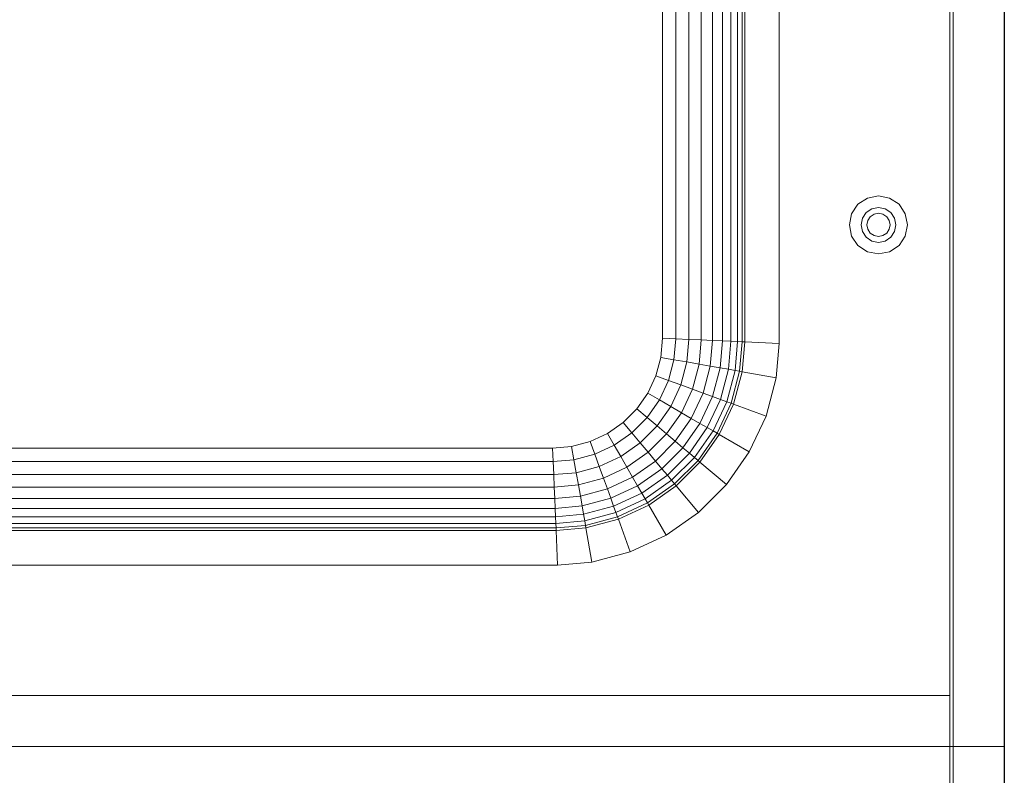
# Model space of a CAD drawing. Header units: metres. Extents: x 391.1 to 427.5, y 12.5 to 28.4.
# Tile 78 of 209: x 406.525 to 406.872, y 22.109 to 22.376. Entities that reach past the tile are written whole.
import ezdxf

# ---------------------------------------------------------------- set-up
doc = ezdxf.new("R2010")
doc.units = ezdxf.units.M
for name, color, linetype, lineweight in [('02_MOBILIARIO', 7, 'Continuous', 18), ('A-DETL-____-MBND', 7, 'Continuous', 18), ('A-WALL-____-MCUT', 7, 'Continuous', 25), ('A-WALL-____-OTLN', 7, 'Continuous', 25)]:
    doc.layers.add(name, color=color, linetype=linetype, lineweight=lineweight)

# ---------------------------------------------------------------- blocks, each defined once
blk = doc.blocks.new('Family - Evans PA-152290-03_CLI_AIGUA_P0A')
at = {"layer": 'A-WALL-____-MCUT', "color": 253, "true_color": 0xaaaaaa}
blk.add_line((5.79845, 0.12), (1.74487, 0.12), dxfattribs=at)
at = {"layer": 'A-WALL-____-OTLN', "color": 253, "true_color": 0xaaaaaa}
blk.add_line((5.79845, 0.12), (0, 0.12), dxfattribs=at)
blk = doc.blocks.new('Family - Taulells_PA-152457-03_CLI_AIGUA_P0A')
at = {"layer": 'A-DETL-____-MBND', "color": 253, "true_color": 0xaaaaaa}
for p, q in [((0.6, 0.6), (0, 0.6)), ((0.6, 0.6), (0.002, 0.6)), ((0.0192, 0.6), (0.5808, 0.6)), ((0.5808, 0.6), (0.0192, 0.6)), ((0.0192, 0.6), (0.5808, 0.6)), ((0.5808, 0.6), (0.0192, 0.6)), ((0.5808, 0.6), (0.5808, 0.582)), ((0.5808, 0.582), (0.5808, 0.6)), ((0.5808, 0.6), (0.5808, 0)), ((0.5808, 0), (0.5808, 0.6)), ((0.582, 0), (0.582, 0.6)), ((0.582, 0.6), (0.6, 0.6)), ((0.582, 0.6), (0.582, 0)), ((0.6, 0.6), (0.582, 0.6)), ((0.6, 0.6), (0.6, 0)), ((0.6, 0), (0.6, 0.6)), ((0.6, 0), (0.6, 0.6)), ((0.6, 0), (0.6, 0.6))]:
    blk.add_line(p, q, dxfattribs=at)
blk = doc.blocks.new('Family - Piques_PA-152575-03_CLI_AIGUA_P0A')
at = {"layer": 'A-DETL-____-MBND', "color": 253, "true_color": 0xaaaaaa}
for p, q in [((0.5808, 0.6), (0.5808, 0)), ((0.5808, 0), (0.5808, 0.6)), ((0.582, 0), (0.582, 0.6)), ((0.582, 0.6), (0.582, 0)), ((0.6, 0), (0.6, 0.6)), ((0.6, 0), (0.6, 0.6)), ((0.6, 0.6), (0.6, 0)), ((0.6, 0), (0.6, 0.6)), ((0.52061, 0.46584), (0.52061, 0.14224)), ((0.52061, 0.46584), (0.52061, 0.14224)), ((0.52061, 0.14224), (0.52061, 0.46584)), ((0.47937, 0.14404), (0.47937, 0.46404)), ((0.4841, 0.14383), (0.4841, 0.46424)), ((0.48871, 0.14363), (0.48871, 0.46445)), ((0.49306, 0.14344), (0.49306, 0.46464)), ((0.49706, 0.14327), (0.49706, 0.46481)), ((0.50059, 0.14311), (0.50059, 0.46496)), ((0.50356, 0.14298), (0.50356, 0.46509)), ((0.50589, 0.14288), (0.50589, 0.4652)), ((0.50752, 0.14281), (0.50752, 0.46527)), ((0.5084, 0.14277), (0.5084, 0.46531)), ((0.54612, 0.18796), (0.54835, 0.19129)), ((0.54612, 0.18796), (0.54835, 0.19129)), ((0.54835, 0.19129), (0.55168, 0.19351)), ((0.54835, 0.19129), (0.55168, 0.19351)), ((0.55168, 0.19351), (0.5556, 0.19429)), ((0.55168, 0.19351), (0.5556, 0.19429)), ((0.5556, 0.19429), (0.55952, 0.19351)), ((0.5556, 0.19429), (0.55952, 0.19351)), ((0.55952, 0.19351), (0.56285, 0.19129)), ((0.55952, 0.19351), (0.56285, 0.19129)), ((0.56285, 0.19129), (0.56508, 0.18796)), ((0.56285, 0.19129), (0.56508, 0.18796)), ((0.54534, 0.18404), (0.54612, 0.18796)), ((0.54534, 0.18404), (0.54612, 0.18796)), ((0.54991, 0.18639), (0.55125, 0.18839)), ((0.54991, 0.18639), (0.55125, 0.18839)), ((0.55125, 0.18839), (0.55325, 0.18972)), ((0.55125, 0.18839), (0.55325, 0.18972)), ((0.55403, 0.18782), (0.5527, 0.18693)), ((0.55403, 0.18782), (0.5527, 0.18693)), ((0.55325, 0.18972), (0.5556, 0.19019)), ((0.55325, 0.18972), (0.5556, 0.19019)), ((0.5556, 0.18813), (0.55403, 0.18782)), ((0.5556, 0.18813), (0.55403, 0.18782)), ((0.5556, 0.19019), (0.55795, 0.18972)), ((0.5556, 0.19019), (0.55795, 0.18972)), ((0.55717, 0.18782), (0.5556, 0.18813)), ((0.55717, 0.18782), (0.5556, 0.18813)), ((0.5585, 0.18693), (0.55717, 0.18782)), ((0.5585, 0.18693), (0.55717, 0.18782)), ((0.55795, 0.18972), (0.55995, 0.18839)), ((0.55795, 0.18972), (0.55995, 0.18839)), ((0.55995, 0.18839), (0.56129, 0.18639)), ((0.55995, 0.18839), (0.56129, 0.18639)), ((0.56508, 0.18796), (0.56586, 0.18404)), ((0.56508, 0.18796), (0.56586, 0.18404)), ((0.54945, 0.18404), (0.54991, 0.18639)), ((0.54945, 0.18404), (0.54991, 0.18639)), ((0.55182, 0.18561), (0.5515, 0.18404)), ((0.55182, 0.18561), (0.5515, 0.18404)), ((0.5527, 0.18693), (0.55182, 0.18561)), ((0.5527, 0.18693), (0.55182, 0.18561)), ((0.55938, 0.18561), (0.5585, 0.18693)), ((0.55938, 0.18561), (0.5585, 0.18693)), ((0.5597, 0.18404), (0.55938, 0.18561)), ((0.5597, 0.18404), (0.55938, 0.18561)), ((0.56129, 0.18639), (0.56175, 0.18404)), ((0.56129, 0.18639), (0.56175, 0.18404)), ((0.54612, 0.18011), (0.54534, 0.18404)), ((0.54612, 0.18011), (0.54534, 0.18404)), ((0.54991, 0.18168), (0.54945, 0.18404)), ((0.54991, 0.18168), (0.54945, 0.18404)), ((0.55125, 0.17969), (0.54991, 0.18168)), ((0.55125, 0.17969), (0.54991, 0.18168)), ((0.5515, 0.18404), (0.55182, 0.18247)), ((0.5515, 0.18404), (0.55182, 0.18247)), ((0.55182, 0.18247), (0.5527, 0.18114)), ((0.55182, 0.18247), (0.5527, 0.18114)), ((0.5527, 0.18114), (0.55403, 0.18025)), ((0.5527, 0.18114), (0.55403, 0.18025)), ((0.55717, 0.18025), (0.5585, 0.18114)), ((0.55717, 0.18025), (0.5585, 0.18114)), ((0.5585, 0.18114), (0.55938, 0.18247)), ((0.5585, 0.18114), (0.55938, 0.18247)), ((0.55938, 0.18247), (0.5597, 0.18404)), ((0.55938, 0.18247), (0.5597, 0.18404)), ((0.56129, 0.18168), (0.55995, 0.17969)), ((0.56129, 0.18168), (0.55995, 0.17969)), ((0.56175, 0.18404), (0.56129, 0.18168)), ((0.56175, 0.18404), (0.56129, 0.18168)), ((0.56586, 0.18404), (0.56508, 0.18011)), ((0.56586, 0.18404), (0.56508, 0.18011)), ((0.54835, 0.17679), (0.54612, 0.18011)), ((0.54835, 0.17679), (0.54612, 0.18011)), ((0.55325, 0.17835), (0.55125, 0.17969)), ((0.55325, 0.17835), (0.55125, 0.17969)), ((0.5556, 0.17788), (0.55325, 0.17835)), ((0.5556, 0.17788), (0.55325, 0.17835)), ((0.55403, 0.18025), (0.5556, 0.17994)), ((0.55403, 0.18025), (0.5556, 0.17994)), ((0.5556, 0.17994), (0.55717, 0.18025)), ((0.5556, 0.17994), (0.55717, 0.18025)), ((0.55795, 0.17835), (0.5556, 0.17788)), ((0.55795, 0.17835), (0.5556, 0.17788)), ((0.55995, 0.17969), (0.55795, 0.17835)), ((0.55995, 0.17969), (0.55795, 0.17835)), ((0.56508, 0.18011), (0.56285, 0.17679)), ((0.56508, 0.18011), (0.56285, 0.17679)), ((0.55168, 0.17456), (0.54835, 0.17679)), ((0.55168, 0.17456), (0.54835, 0.17679)), ((0.5556, 0.17378), (0.55168, 0.17456)), ((0.5556, 0.17378), (0.55168, 0.17456)), ((0.55952, 0.17456), (0.5556, 0.17378)), ((0.55952, 0.17456), (0.5556, 0.17378)), ((0.56285, 0.17679), (0.55952, 0.17456)), ((0.56285, 0.17679), (0.55952, 0.17456)), ((0.47879, 0.13731), (0.47937, 0.14404)), ((0.47937, 0.14404), (0.4841, 0.14383)), ((0.48346, 0.13648), (0.4841, 0.14383)), ((0.4841, 0.14383), (0.48871, 0.14363)), ((0.48801, 0.13568), (0.48871, 0.14363)), ((0.48871, 0.14363), (0.49306, 0.14344)), ((0.49232, 0.13492), (0.49306, 0.14344)), ((0.49306, 0.14344), (0.49706, 0.14327)), ((0.49627, 0.13422), (0.49706, 0.14327)), ((0.49706, 0.14327), (0.50059, 0.14311)), ((0.49976, 0.13361), (0.50059, 0.14311)), ((0.50059, 0.14311), (0.50356, 0.14298)), ((0.50269, 0.13309), (0.50356, 0.14298)), ((0.50356, 0.14298), (0.50589, 0.14288)), ((0.505, 0.13268), (0.50589, 0.14288)), ((0.50589, 0.14288), (0.50752, 0.14281)), ((0.50661, 0.1324), (0.50752, 0.14281)), ((0.50748, 0.13225), (0.5084, 0.14277)), ((0.50752, 0.14281), (0.5084, 0.14277)), ((0.5084, 0.14277), (0.52061, 0.14224)), ((0.52061, 0.14224), (0.51955, 0.13012)), ((0.52061, 0.14224), (0.51955, 0.13012)), ((0.51955, 0.13012), (0.52061, 0.14224)), ((0.47704, 0.13078), (0.47879, 0.13731)), ((0.47879, 0.13731), (0.48346, 0.13648)), ((0.4815, 0.12915), (0.48346, 0.13648)), ((0.48346, 0.13648), (0.48801, 0.13568)), ((0.48584, 0.12757), (0.48801, 0.13568)), ((0.48801, 0.13568), (0.49232, 0.13492)), ((0.48995, 0.12608), (0.49232, 0.13492)), ((0.49232, 0.13492), (0.49627, 0.13422)), ((0.49372, 0.12471), (0.49627, 0.13422)), ((0.49627, 0.13422), (0.49976, 0.13361)), ((0.49705, 0.12349), (0.49976, 0.13361)), ((0.49976, 0.13361), (0.50269, 0.13309)), ((0.49985, 0.12248), (0.50269, 0.13309)), ((0.50205, 0.12168), (0.505, 0.13268)), ((0.50269, 0.13309), (0.505, 0.13268)), ((0.50358, 0.12112), (0.50661, 0.1324)), ((0.50442, 0.12081), (0.50748, 0.13225)), ((0.505, 0.13268), (0.50661, 0.1324)), ((0.50661, 0.1324), (0.50748, 0.13225)), ((0.50748, 0.13225), (0.51955, 0.13012)), ((0.47418, 0.12465), (0.47704, 0.13078)), ((0.47704, 0.13078), (0.4815, 0.12915)), ((0.47829, 0.12228), (0.4815, 0.12915)), ((0.4815, 0.12915), (0.48584, 0.12757)), ((0.51955, 0.13012), (0.51593, 0.11662)), ((0.51955, 0.13012), (0.51593, 0.11662)), ((0.51593, 0.11662), (0.51955, 0.13012)), ((0.48229, 0.11997), (0.48584, 0.12757)), ((0.48584, 0.12757), (0.48995, 0.12608)), ((0.48608, 0.11778), (0.48995, 0.12608)), ((0.48995, 0.12608), (0.49372, 0.12471)), ((0.4703, 0.11912), (0.47418, 0.12465)), ((0.47394, 0.11607), (0.47829, 0.12228)), ((0.47418, 0.12465), (0.47829, 0.12228)), ((0.47829, 0.12228), (0.48229, 0.11997)), ((0.48955, 0.11578), (0.49372, 0.12471)), ((0.49262, 0.11401), (0.49705, 0.12349)), ((0.49372, 0.12471), (0.49705, 0.12349)), ((0.4952, 0.11252), (0.49985, 0.12248)), ((0.49705, 0.12349), (0.49985, 0.12248)), ((0.49723, 0.11135), (0.50205, 0.12168)), ((0.49985, 0.12248), (0.50205, 0.12168)), ((0.50205, 0.12168), (0.50358, 0.12112)), ((0.46553, 0.11434), (0.4703, 0.11912)), ((0.4703, 0.11912), (0.47394, 0.11607)), ((0.47748, 0.1131), (0.48229, 0.11997)), ((0.48229, 0.11997), (0.48608, 0.11778)), ((0.49865, 0.11053), (0.50358, 0.12112)), ((0.49942, 0.11008), (0.50442, 0.12081)), ((0.50358, 0.12112), (0.50442, 0.12081)), ((0.50442, 0.12081), (0.51593, 0.11662)), ((0.46858, 0.1107), (0.47394, 0.11607)), ((0.47394, 0.11607), (0.47748, 0.1131)), ((0.48083, 0.11028), (0.48608, 0.11778)), ((0.4839, 0.10771), (0.48955, 0.11578)), ((0.48608, 0.11778), (0.48955, 0.11578)), ((0.48955, 0.11578), (0.49262, 0.11401)), ((0.51593, 0.11662), (0.51003, 0.10396)), ((0.51593, 0.11662), (0.51003, 0.10396)), ((0.51003, 0.10396), (0.51593, 0.11662)), ((0.45999, 0.11046), (0.46553, 0.11434)), ((0.46553, 0.11434), (0.46858, 0.1107)), ((0.47155, 0.10716), (0.47748, 0.1131)), ((0.47748, 0.1131), (0.48083, 0.11028)), ((0.48662, 0.10543), (0.49262, 0.11401)), ((0.4889, 0.10351), (0.4952, 0.11252)), ((0.49069, 0.10201), (0.49723, 0.11135)), ((0.49262, 0.11401), (0.4952, 0.11252)), ((0.4952, 0.11252), (0.49723, 0.11135)), ((0.49723, 0.11135), (0.49865, 0.11053)), ((0.45386, 0.10761), (0.45999, 0.11046)), ((0.45999, 0.11046), (0.46236, 0.10635)), ((0.46236, 0.10635), (0.46858, 0.1107)), ((0.46858, 0.1107), (0.47155, 0.10716)), ((0.47436, 0.10381), (0.48083, 0.11028)), ((0.47694, 0.10074), (0.4839, 0.10771)), ((0.48083, 0.11028), (0.4839, 0.10771)), ((0.4839, 0.10771), (0.48662, 0.10543)), ((0.49195, 0.10096), (0.49865, 0.11053)), ((0.49263, 0.10039), (0.49942, 0.11008)), ((0.49865, 0.11053), (0.49942, 0.11008)), ((0.49942, 0.11008), (0.51003, 0.10396)), ((0.1606, 0.10527), (0.4406, 0.10527)), ((0.4406, 0.10527), (0.44734, 0.10586)), ((0.4406, 0.10527), (0.44081, 0.10054)), ((0.44734, 0.10586), (0.45386, 0.10761)), ((0.44734, 0.10586), (0.44816, 0.10118)), ((0.45386, 0.10761), (0.45549, 0.10315)), ((0.45549, 0.10315), (0.46236, 0.10635)), ((0.46236, 0.10635), (0.46467, 0.10235)), ((0.46467, 0.10235), (0.47155, 0.10716)), ((0.47155, 0.10716), (0.47436, 0.10381)), ((0.47921, 0.09803), (0.48662, 0.10543)), ((0.48662, 0.10543), (0.4889, 0.10351)), ((0.44081, 0.10054), (0.44816, 0.10118)), ((0.44816, 0.10118), (0.45549, 0.10315)), ((0.44816, 0.10118), (0.44896, 0.09663)), ((0.45549, 0.10315), (0.45707, 0.0988)), ((0.45707, 0.0988), (0.46467, 0.10235)), ((0.46467, 0.10235), (0.46686, 0.09856)), ((0.46686, 0.09856), (0.47436, 0.10381)), ((0.47436, 0.10381), (0.47694, 0.10074)), ((0.48113, 0.09574), (0.4889, 0.10351)), ((0.48263, 0.09395), (0.49069, 0.10201)), ((0.48368, 0.0927), (0.49195, 0.10096)), ((0.4889, 0.10351), (0.49069, 0.10201)), ((0.49069, 0.10201), (0.49195, 0.10096)), ((0.49195, 0.10096), (0.49263, 0.10039)), ((0.51003, 0.10396), (0.50201, 0.09251)), ((0.51003, 0.10396), (0.50201, 0.09251)), ((0.50201, 0.09251), (0.51003, 0.10396)), ((0.1604, 0.10054), (0.44081, 0.10054)), ((0.44081, 0.10054), (0.44101, 0.09594)), ((0.44896, 0.09663), (0.45707, 0.0988)), ((0.45707, 0.0988), (0.45856, 0.09469)), ((0.45856, 0.09469), (0.46686, 0.09856)), ((0.46686, 0.09856), (0.46887, 0.09509)), ((0.46887, 0.09509), (0.47694, 0.10074)), ((0.47064, 0.09202), (0.47921, 0.09803)), ((0.47694, 0.10074), (0.47921, 0.09803)), ((0.47921, 0.09803), (0.48113, 0.09574)), ((0.48426, 0.09202), (0.49263, 0.10039)), ((0.49263, 0.10039), (0.50201, 0.09251)), ((0.1602, 0.09594), (0.44101, 0.09594)), ((0.44101, 0.09594), (0.44896, 0.09663)), ((0.44101, 0.09594), (0.4412, 0.09158)), ((0.44896, 0.09663), (0.44972, 0.09232)), ((0.44972, 0.09232), (0.45856, 0.09469)), ((0.45856, 0.09469), (0.45994, 0.09092)), ((0.45994, 0.09092), (0.46887, 0.09509)), ((0.46887, 0.09509), (0.47064, 0.09202)), ((0.47213, 0.08944), (0.48113, 0.09574)), ((0.4733, 0.08741), (0.48263, 0.09395)), ((0.48113, 0.09574), (0.48263, 0.09395)), ((0.48263, 0.09395), (0.48368, 0.0927)), ((0.16001, 0.09158), (0.4412, 0.09158)), ((0.4412, 0.09158), (0.44972, 0.09232)), ((0.4412, 0.09158), (0.44138, 0.08758)), ((0.44972, 0.09232), (0.45042, 0.08837)), ((0.45042, 0.08837), (0.45994, 0.09092)), ((0.45994, 0.09092), (0.46115, 0.0876)), ((0.46115, 0.0876), (0.47064, 0.09202)), ((0.47064, 0.09202), (0.47213, 0.08944)), ((0.47411, 0.086), (0.48368, 0.0927)), ((0.47456, 0.08523), (0.48426, 0.09202)), ((0.48368, 0.0927), (0.48426, 0.09202)), ((0.48426, 0.09202), (0.49213, 0.08263)), ((0.50201, 0.09251), (0.49213, 0.08263)), ((0.50201, 0.09251), (0.49213, 0.08263)), ((0.49213, 0.08263), (0.50201, 0.09251)), ((0.15983, 0.08758), (0.44138, 0.08758)), ((0.44138, 0.08758), (0.45042, 0.08837)), ((0.44138, 0.08758), (0.44153, 0.08405)), ((0.45042, 0.08837), (0.45103, 0.08489)), ((0.45103, 0.08489), (0.46115, 0.0876)), ((0.46115, 0.0876), (0.46217, 0.08479)), ((0.46217, 0.08479), (0.47213, 0.08944)), ((0.46297, 0.0826), (0.4733, 0.08741)), ((0.47213, 0.08944), (0.4733, 0.08741)), ((0.4733, 0.08741), (0.47411, 0.086)), ((0.15968, 0.08405), (0.44153, 0.08405)), ((0.44153, 0.08405), (0.45103, 0.08489)), ((0.44153, 0.08405), (0.44166, 0.08109)), ((0.45103, 0.08489), (0.45155, 0.08195)), ((0.45155, 0.08195), (0.46217, 0.08479)), ((0.46217, 0.08479), (0.46297, 0.0826)), ((0.46353, 0.08106), (0.47411, 0.086)), ((0.46383, 0.08022), (0.47456, 0.08523)), ((0.47411, 0.086), (0.47456, 0.08523)), ((0.47456, 0.08523), (0.48069, 0.07462)), ((0.15955, 0.08109), (0.44166, 0.08109)), ((0.44166, 0.08109), (0.45155, 0.08195)), ((0.44166, 0.08109), (0.44176, 0.07876)), ((0.45155, 0.08195), (0.45196, 0.07965)), ((0.45196, 0.07965), (0.46297, 0.0826)), ((0.45224, 0.07804), (0.46353, 0.08106)), ((0.4524, 0.07716), (0.46383, 0.08022)), ((0.46297, 0.0826), (0.46353, 0.08106)), ((0.46353, 0.08106), (0.46383, 0.08022)), ((0.46383, 0.08022), (0.46802, 0.06871)), ((0.49213, 0.08263), (0.48069, 0.07462)), ((0.49213, 0.08263), (0.48069, 0.07462)), ((0.48069, 0.07462), (0.49213, 0.08263)), ((0.15938, 0.07712), (0.44183, 0.07712)), ((0.15945, 0.07876), (0.44176, 0.07876)), ((0.44176, 0.07876), (0.45196, 0.07965)), ((0.44176, 0.07876), (0.44183, 0.07712)), ((0.44183, 0.07712), (0.45224, 0.07804)), ((0.44183, 0.07712), (0.44187, 0.07624)), ((0.44187, 0.07624), (0.4524, 0.07716)), ((0.45196, 0.07965), (0.45224, 0.07804)), ((0.45224, 0.07804), (0.4524, 0.07716)), ((0.4524, 0.07716), (0.45452, 0.06509)), ((0.15934, 0.07624), (0.44187, 0.07624)), ((0.44187, 0.07624), (0.44241, 0.06403)), ((0.48069, 0.07462), (0.46802, 0.06871)), ((0.48069, 0.07462), (0.46802, 0.06871)), ((0.46802, 0.06871), (0.48069, 0.07462)), ((0.46802, 0.06871), (0.45452, 0.06509)), ((0.46802, 0.06871), (0.45452, 0.06509)), ((0.45452, 0.06509), (0.46802, 0.06871)), ((0.44241, 0.06403), (0.1588, 0.06403)), ((0.44241, 0.06403), (0.1588, 0.06403)), ((0.1588, 0.06403), (0.44241, 0.06403)), ((0.45452, 0.06509), (0.44241, 0.06403)), ((0.45452, 0.06509), (0.44241, 0.06403)), ((0.44241, 0.06403), (0.45452, 0.06509)), ((0.0192, 0.018), (0.5808, 0.018)), ((0.5808, 0.018), (0.0192, 0.018)), ((0.5808, 0.018), (0.5808, 0)), ((0.5808, 0), (0.5808, 0.018)), ((0, 0), (0.6, 0)), ((0.002, 0), (0.6, 0)), ((0.5808, 0), (0.0192, 0)), ((0.5808, 0), (0.0192, 0)), ((0.0192, 0), (0.5808, 0)), ((0.6, 0), (0.582, 0)), ((0.582, 0), (0.6, 0)), ((0.0192, 0), (0.5808, 0))]:
    blk.add_line(p, q, dxfattribs=at)
blk = doc.blocks.new('LONDR55-XX_ZZ-ARQ-CAA-M3D-Londres55_ifc-1-03_CLI_AIGUA_P0A')
at = {"layer": '02_MOBILIARIO', "color": 253, "lineweight": 18, "true_color": 0xaaaaaa}
blk.add_blockref('Family - Taulells_PA-152457-03_CLI_AIGUA_P0A', (406.27193, 21.51959), dxfattribs=at)
at = {"layer": 'A-DETL-____-MBND', "color": 253, "lineweight": 18, "true_color": 0xaaaaaa}
blk.add_blockref('Family - Piques_PA-152575-03_CLI_AIGUA_P0A', (406.27193, 22.11959), dxfattribs=at)
at = {"layer": 'A-WALL-____-OTLN', "color": 253, "lineweight": 18, "true_color": 0xaaaaaa, "rotation": 90}
blk.add_blockref('Family - Evans PA-152290-03_CLI_AIGUA_P0A', (406.99193, 17.51961), dxfattribs=at)

msp = doc.modelspace()

# ---------------------------------------------------------------- block references
at = {"lineweight": 5}
msp.add_blockref('LONDR55-XX_ZZ-ARQ-CAA-M3D-Londres55_ifc-1-03_CLI_AIGUA_P0A', (0, 0), dxfattribs=at)

doc.saveas('drawing.dxf')
